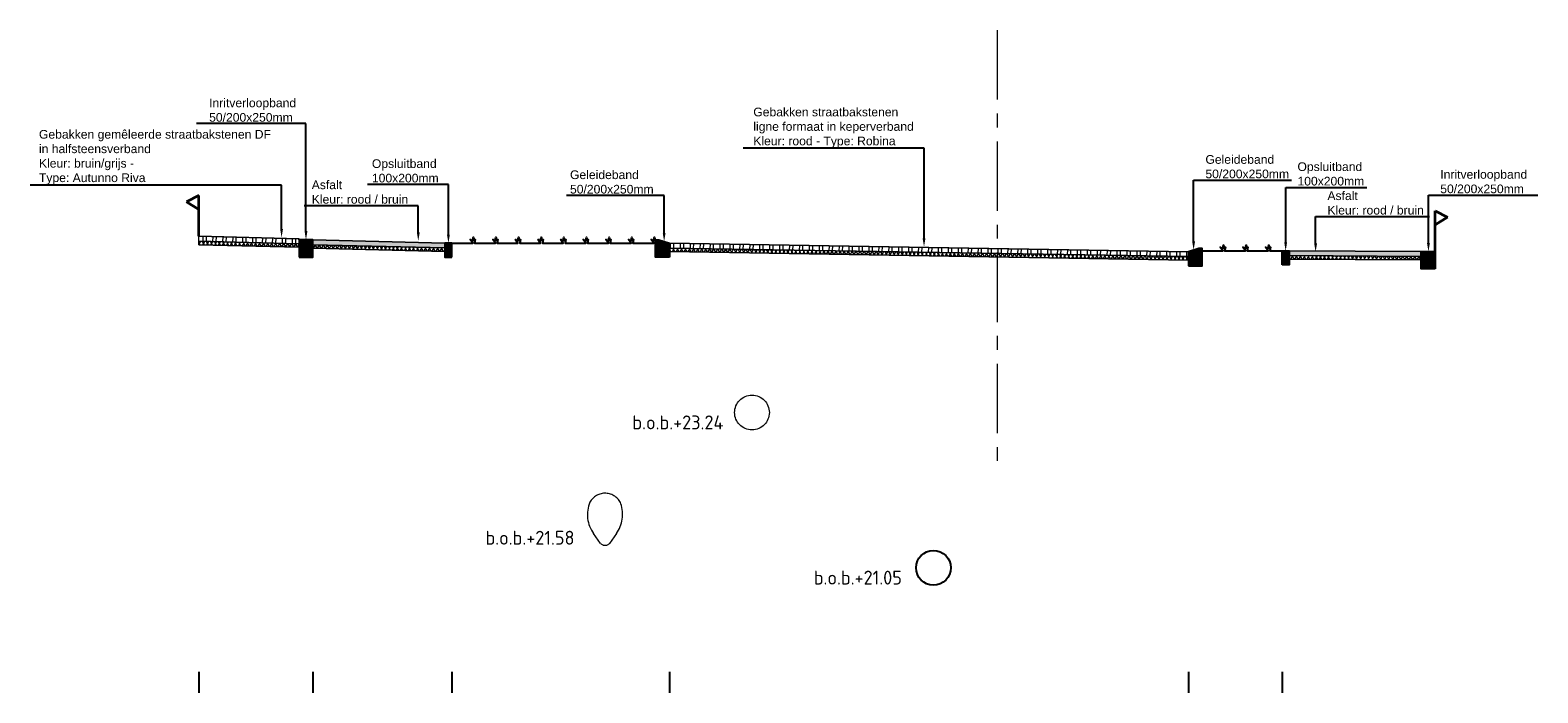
# Model space of a CAD drawing. Header units: metres. Extents: x 198530 to 198748, y 355169 to 355318.
# Tile 16 of 37: x 198605.84 to 198627.54, y 355241.5 to 355251.04. Entities that reach past the tile are written whole.
import ezdxf
from ezdxf import colors
from ezdxf.entities.mleader import LeaderData, LeaderLine
from ezdxf.math import Vec2, Vec3

# ---------------------------------------------------------------- set-up
doc = ezdxf.new("R2010")
doc.units = ezdxf.units.M
doc.linetypes.add('AM-AS', pattern=[16, 10, -2, 2, -2])
doc.linetypes.add('RI-GWA', pattern=[18.45, 6, -1.8, 1.75, -1.8, 1.75, -1.8, 1.75, -1.8])
doc.layers.get('Defpoints').update_dxf_attribs({"lineweight": 25})
for name, color, linetype, lineweight in [('B-WE-RI-GWA-BESTAANDE RIOLERING', 252, 'RI-GWA', 18), ('C3D-LABELS', 7, 'Continuous', 25), ('N-WE-AM-AS-G', 10, 'AM-AS', 18), ('N-WE-VH-VERHARDING_FUNDERING-G', 7, 'Continuous', 35), ('X-XX-AL-T25', 7, 'Continuous', 25)]:
    doc.layers.add(name, color=color, linetype=linetype, lineweight=lineweight)
for name, color, linetype in [('N-WE-AL-DETAIL-G', 7, 'Continuous'), ('N-WE-GROEN', 253, 'Continuous'), ('N-WE-RI-DWA-NIEUWE RIOLERING', 7, 'Continuous')]:
    doc.layers.add(name, color=color, linetype=linetype)
doc.styles.add('NLCS-ISO-M200-T25', font='NLCS-ISO.ttf', dxfattribs={"height": 0.5})
doc.styles.add('NLCS-ISO-M50-T25', font='NLCS-ISO.ttf', dxfattribs={"height": 0.125})
pattern_1 = [(60, (-3613.88653, -302.51122), (-0.0433012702, 0.025), []), (120, (-3613.88653, -302.51122), (-0.0433012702, -0.025), [])]

# ---------------------------------------------------------------- blocks, each defined once
blk = doc.blocks.new('Geleideband_5-20x25')
at = {"layer": 'N-WE-AL-DETAIL-G'}
h = blk.add_hatch(color=252, dxfattribs=at)
h.dxf.hatch_style = 1
h.paths.add_polyline_path([(0.2, -0.25), (0, -0.25), (0, 0), (0.05, 0), (0.2, -0.05)])
blk.add_lwpolyline([(0.2, -0.25), (0, -0.25), (0, 0), (0.05, 0), (0.2, -0.05)], close=True)
blk = doc.blocks.new('*U99')
at = {"lineweight": 9}
h = blk.add_hatch(dxfattribs=at)
h.set_pattern_fill('ANSI32', color=252, scale=0.015, angle=47)
h.paths.add_polyline_path([(0, 0), (-7.465, -0.187), (-7.465, -0.257), (0.001, -0.07)])
h = blk.add_hatch(dxfattribs=at)
h.set_pattern_fill('AVH-ASFALT', color=252, scale=0.05, pattern_type=2)
h.set_pattern_definition(pattern_1)
h.paths.add_polyline_path([(0.001, -0.07), (-7.465, -0.257), (-7.465, -0.307), (0.001, -0.12)])
for points in [[(0.001, -0.12), (-7.465, -0.307), (-7.466, -0.187), (0, 0)], [(0.001, -0.07), (-7.465, -0.257)]]:
    blk.add_lwpolyline(points, dxfattribs=at)
at = {"layer": 'Defpoints', "color": 6, "lineweight": 9}
for points in [[(0, 0), (-7.465, -0.187), (-7.465, -0.257), (0.001, -0.07)], [(0.001, -0.07), (-7.465, -0.257), (-7.465, -0.307), (0.001, -0.12)]]:
    blk.add_lwpolyline(points, close=True, dxfattribs=at)
blk = doc.blocks.new('Opsluitband_100x200')
at = {"layer": 'N-WE-AL-DETAIL-G'}
h = blk.add_hatch(color=252, dxfattribs=at)
h.dxf.hatch_style = 1
h.paths.add_polyline_path([(0.1, 0), (0, 0), (0, -0.2), (0.1, -0.2)])
blk.add_lwpolyline([(0, -0.2), (0, 0), (0.1, 0), (0.1, -0.2)], close=True)
blk = doc.blocks.new('*U103')
at = {"lineweight": 9}
h = blk.add_hatch(color=252, dxfattribs=at)
h.dxf.hatch_style = 1
h.paths.add_polyline_path([(0, 0), (-1.9, -0.048), (-1.899, -0.117), (0.001, -0.07)])
h = blk.add_hatch(dxfattribs=at)
h.set_pattern_fill('AVH-ASFALT', color=252, scale=0.05, pattern_type=2)
h.set_pattern_definition(pattern_1)
h.paths.add_polyline_path([(0.001, -0.07), (-1.899, -0.117), (-1.899, -0.167), (0.001, -0.12)])
for points in [[(0.001, -0.12), (-1.899, -0.167), (-1.9, -0.048), (0, 0)], [(0.001, -0.07), (-1.899, -0.117)]]:
    blk.add_lwpolyline(points, dxfattribs=at)
at = {"layer": 'Defpoints', "color": 6, "lineweight": 9}
for points in [[(0, 0), (-1.9, -0.048), (-1.899, -0.117), (0.001, -0.07)], [(0.001, -0.07), (-1.899, -0.117), (-1.899, -0.167), (0.001, -0.12)]]:
    blk.add_lwpolyline(points, close=True, dxfattribs=at)
blk = doc.blocks.new('Inritverloopband_20x25')
at = {"layer": 'N-WE-AL-DETAIL-G'}
h = blk.add_hatch(color=252, dxfattribs=at)
h.dxf.hatch_style = 1
h.paths.add_polyline_path([(0.2, -0.25), (0, -0.25), (0, 0), (0.2, 0)])
blk.add_lwpolyline([(0.2, -0.25), (0, -0.25), (0, 0), (0.2, 0)], close=True)
blk.add_lwpolyline([(0.2, 0), (0.2, 0.01)])
blk = doc.blocks.new('*U100')
at = {"lineweight": 9}
h = blk.add_hatch(dxfattribs=at)
h.set_pattern_fill('ANSI32', color=252, scale=0.015, angle=47)
h.paths.add_polyline_path([(0, 0), (-1.44, -0.036), (-1.439, -0.106), (0.001, -0.07)])
h = blk.add_hatch(dxfattribs=at)
h.set_pattern_fill('AVH-ASFALT', color=252, scale=0.05, pattern_type=2)
h.set_pattern_definition(pattern_1)
h.paths.add_polyline_path([(0.001, -0.07), (-1.439, -0.106), (-1.439, -0.156), (0.001, -0.12)])
for points in [[(0.001, -0.12), (-1.439, -0.156), (-1.44, -0.036), (0, 0)], [(0.001, -0.07), (-1.439, -0.106)]]:
    blk.add_lwpolyline(points, dxfattribs=at)
at = {"layer": 'Defpoints', "color": 6, "lineweight": 9}
for points in [[(0, 0), (-1.44, -0.036), (-1.439, -0.106), (0.001, -0.07)], [(0.001, -0.07), (-1.439, -0.106), (-1.439, -0.156), (0.001, -0.12)]]:
    blk.add_lwpolyline(points, close=True, dxfattribs=at)
blk = doc.blocks.new('OBJ_Grens')
at = {"layer": 'N-WE-VH-VERHARDING_FUNDERING-G'}
for p, q in [((0, 0), (0, 0.586)), ((0, 0.586), (0.179, 0.496)), ((0.179, 0.496), (0, 0.386))]:
    blk.add_line(p, q, dxfattribs=at)

msp = doc.modelspace()

# ---------------------------------------------------------------- linework, layer by layer
at = {"layer": 'B-WE-RI-GWA-BESTAANDE RIOLERING'}
msp.add_lwpolyline([(198614.05, 355243.654), (198613.95, 355243.798, -0.266628), (198613.897, 355244.247, -0.62829), (198614.343, 355244.227, -0.238625), (198614.28, 355243.798), (198614.18, 355243.654, -0.38881)], format="xyb", close=True, dxfattribs=at)
msp.add_circle((198616.229, 355245.539), 0.25, dxfattribs=at)
at = {"layer": 'C3D-LABELS', "color": 7, "linetype": 'Continuous', "lineweight": 25}
for p, q in [((198608.27, 355241.805), (198608.27, 355241.505)), ((198609.91, 355241.805), (198609.91, 355241.505)), ((198611.91, 355241.805), (198611.91, 355241.505)), ((198615.04, 355241.805), (198615.04, 355241.505)), ((198622.51, 355241.805), (198622.51, 355241.505)), ((198623.86, 355241.805), (198623.86, 355241.505))]:
    msp.add_line(p, q, dxfattribs=at)
at = {"layer": 'N-WE-AM-AS-G', "ltscale": 0.1}
msp.add_lwpolyline([(198619.76, 355251.042), (198619.76, 355244.799)], dxfattribs=at)
at = {"layer": 'N-WE-GROEN'}
for points in [[(198611.91, 355247.975), (198612.21, 355247.975), (198612.173, 355248.031), (198612.208, 355248.011), (198612.219, 355248.065), (198612.23, 355248.01), (198612.245, 355248.031), (198612.236, 355247.975), (198612.536, 355247.975), (198612.499, 355248.031), (198612.534, 355248.011), (198612.544, 355248.065), (198612.556, 355248.01), (198612.571, 355248.031), (198612.561, 355247.975), (198612.861, 355247.975), (198612.824, 355248.031), (198612.86, 355248.011), (198612.87, 355248.065), (198612.882, 355248.01), (198612.897, 355248.031), (198612.887, 355247.975), (198613.187, 355247.975), (198613.15, 355248.031), (198613.185, 355248.011), (198613.195, 355248.065), (198613.207, 355248.01), (198613.222, 355248.031), (198613.213, 355247.975), (198613.513, 355247.975), (198613.476, 355248.031), (198613.511, 355248.011), (198613.521, 355248.065), (198613.533, 355248.01), (198613.548, 355248.031), (198613.538, 355247.975), (198613.76, 355247.975)], [(198613.538, 355247.975), (198613.838, 355247.975), (198613.801, 355248.031), (198613.837, 355248.011), (198613.847, 355248.065), (198613.859, 355248.01), (198613.873, 355248.031), (198613.864, 355247.975), (198614.164, 355247.975), (198614.127, 355248.031), (198614.162, 355248.011), (198614.172, 355248.065), (198614.184, 355248.01), (198614.199, 355248.031), (198614.189, 355247.975), (198614.489, 355247.975), (198614.452, 355248.031), (198614.488, 355248.011), (198614.498, 355248.065), (198614.51, 355248.01), (198614.525, 355248.031), (198614.515, 355247.975), (198614.815, 355247.975), (198614.778, 355248.031), (198614.813, 355248.011), (198614.824, 355248.065), (198614.835, 355248.01)], [(198622.706, 355247.865), (198623.006, 355247.865), (198622.969, 355247.921), (198623.005, 355247.901), (198623.015, 355247.955), (198623.027, 355247.9), (198623.042, 355247.921), (198623.032, 355247.865), (198623.332, 355247.865), (198623.295, 355247.921), (198623.33, 355247.901), (198623.341, 355247.955), (198623.352, 355247.9), (198623.367, 355247.921), (198623.358, 355247.865), (198623.658, 355247.865), (198623.621, 355247.921), (198623.656, 355247.901), (198623.666, 355247.955), (198623.678, 355247.9), (198623.693, 355247.921), (198623.683, 355247.865), (198623.86, 355247.865)]]:
    msp.add_lwpolyline(points, dxfattribs=at)
at = {"layer": 'N-WE-RI-DWA-NIEUWE RIOLERING'}
msp.add_circle((198618.84, 355243.305), 0.25, dxfattribs=at)

# ---------------------------------------------------------------- block references
at = {"layer": 'N-WE-AL-DETAIL-G', "xscale": -1}
for name, p in [('OBJ_Grens', (198608.27, 355248.075)), ('Inritverloopband_20x25', (198609.91, 355248.025)), ('Opsluitband_100x200', (198611.91, 355247.975)), ('Geleideband_5-20x25', (198622.71, 355247.902))]:
    msp.add_blockref(name, p, dxfattribs=at)
at = {"layer": 'N-WE-AL-DETAIL-G'}
for name, p in [('OBJ_Grens', (198626.06, 355247.855)), ('Geleideband_5-20x25', (198614.84, 355248.025)), ('Opsluitband_100x200', (198623.86, 355247.865)), ('Inritverloopband_20x25', (198625.86, 355247.855))]:
    msp.add_blockref(name, p, dxfattribs=at)
at = {"layer": 'N-WE-AL-DETAIL-G', "xscale": -1}
for name, p, rotation in [('*U100', (198608.27, 355248.075), 359.9681593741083), ('*U103', (198609.91, 355248.025), 0.0003928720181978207), ('*U99', (198615.043, 355247.975), 0.5083927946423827)]:
    msp.add_blockref(name, p, dxfattribs=dict(at, rotation=rotation))
at = {"layer": 'N-WE-AL-DETAIL-G', "rotation": 358.1911115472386}
msp.add_blockref('*U103', (198625.861, 355247.855), dxfattribs=at)

# ---------------------------------------------------------------- texts
at = {"layer": 'B-WE-RI-GWA-BESTAANDE RIOLERING', "char_height": 0.2, "attachment_point": 1, "style": 'NLCS-ISO-M200-T25'}
for s, insert in [('b.o.b.+23.24', (198614.507, 355245.497)), ('b.o.b.+21.58', (198612.393, 355243.837))]:
    msp.add_mtext_dynamic_manual_height_columns(s, width=1.70356, gutter_width=2.5, heights=[0.543], dxfattribs=dict(at, insert=insert))
at = {"layer": 'N-WE-RI-DWA-NIEUWE RIOLERING', "insert": (198617.118, 355243.263), "char_height": 0.2, "attachment_point": 1, "style": 'NLCS-ISO-M200-T25'}
msp.add_mtext_dynamic_manual_height_columns('b.o.b.+21.05', width=1.70356, gutter_width=2.5, heights=[0.543], dxfattribs=at)

# ---------------------------------------------------------------- leaders
at = {"layer": 'X-XX-AL-T25'}
ml = msp.add_multileader_mtext('Standard', dxfattribs=at)
ml.set_content('{\\fArial|b0|i0|c0|p34;Inritverloopband \\P50/200x250mm}', color=256, style='NLCS-ISO-M50-T25')
ml.set_leader_properties(color=256, linetype='ByLayer', lineweight=-1)
ml.build(insert=Vec2(0, 0))
ml.multileader.update_dxf_attribs({"text_left_attachment_type": 5, "text_right_attachment_type": 5, "dogleg_length": 0.125, "arrow_head_size": 0.125})
ctx = ml.context
ctx.base_point, ctx.char_height, ctx.arrow_head_size, ctx.landing_gap_size, ctx.plane_origin = Vec3(198608.371, 355249.697), 0.125, 0.125, 0.045, Vec3(198610.329, 355248.372)
ctx.left_attachment, ctx.right_attachment = 5, 5
notes = []
notes.append((ctx, [(1, (1, 1, 0), (198609.81, 355249.697), (-1, 0), 0.125, [(0, [(198609.81, 355248.025)], 0, [])])]))
ctx.mtext.insert, ctx.mtext.flow_direction = Vec3(198608.416, 355250.058), 5
ml = msp.add_multileader_mtext('Standard', dxfattribs=at)
ml.set_content('{\\fArial|b0|i0|c0|p34;Gebakken straatbakstenen \\Pligne formaat in keperverband\\PKleur: rood - Type: Robina}', color=256, style='NLCS-ISO-M50-T25')
ml.set_leader_properties(color=256, linetype='ByLayer', lineweight=-1)
ml.build(insert=Vec2(0, 0))
ml.multileader.update_dxf_attribs({"text_left_attachment_type": 5, "text_right_attachment_type": 5, "dogleg_length": 0.125, "arrow_head_size": 0.125})
ctx = ml.context
ctx.base_point, ctx.char_height, ctx.arrow_head_size, ctx.landing_gap_size, ctx.plane_origin = Vec3(198616.203, 355249.344), 0.125, 0.125, 0.045, Vec3(198619.224, 355248.271)
ctx.left_attachment, ctx.right_attachment = 5, 5
notes.append((ctx, [(1, (1, 1, 0), (198618.705, 355249.344), (-1, 0), 0.125, [(0, [(198618.705, 355247.923)], 0, [])])]))
ctx.mtext.insert, ctx.mtext.flow_direction = Vec3(198616.248, 355249.927), 5
ml = msp.add_multileader_mtext('Standard', dxfattribs=at)
ml.set_content('{\\fArial|b0|i0|c0|p34;Gebakken gemêleerde straatbakstenen DF \\Pin halfsteensverband\\PKleur: bruin/grijs - \\PType: Autunno Riva}', color=256, style='NLCS-ISO-M50-T25')
ml.set_leader_properties(color=256, linetype='ByLayer', lineweight=-1)
ml.build(insert=Vec2(0, 0))
ml.multileader.update_dxf_attribs({"text_left_attachment_type": 5, "text_right_attachment_type": 5, "dogleg_length": 0.125, "arrow_head_size": 0.125})
ctx = ml.context
ctx.base_point, ctx.char_height, ctx.arrow_head_size, ctx.landing_gap_size, ctx.plane_origin = Vec3(198605.922, 355248.813), 0.125, 0.125, 0.045, Vec3(198607.902, 355248.346)
ctx.left_attachment, ctx.right_attachment = 5, 5
notes.append((ctx, [(1, (1, 1, 0), (198609.459, 355248.813), (-1, 0), 0.125, [(0, [(198609.459, 355248.056)], 0, [])])]))
ctx.mtext.insert, ctx.mtext.flow_direction = Vec3(198605.967, 355249.606), 5
ml = msp.add_multileader_mtext('Standard', dxfattribs=at)
ml.set_content('{\\fArial|b0|i0|c0|p34;Geleideband\\P50/200x250mm}', color=256, style='NLCS-ISO-M50-T25')
ml.set_leader_properties(color=256, linetype='ByLayer', lineweight=-1)
ml.build(insert=Vec2(0, 0))
ml.multileader.update_dxf_attribs({"text_left_attachment_type": 5, "text_right_attachment_type": 5, "dogleg_length": 0.125, "arrow_head_size": 0.125})
ctx = ml.context
ctx.base_point, ctx.char_height, ctx.arrow_head_size, ctx.landing_gap_size, ctx.plane_origin = Vec3(198622.71, 355248.882), 0.125, 0.125, 0.045, Vec3(198623.104, 355248.225)
ctx.left_attachment, ctx.right_attachment = 5, 5
notes.append((ctx, [(0, (1, 1, 0), (198622.585, 355248.882), (1, 0), 0.125, [(0, [(198622.585, 355247.877)], 0, [])])]))
ctx.mtext.insert, ctx.mtext.flow_direction = Vec3(198622.755, 355249.244), 5
ml = msp.add_multileader_mtext('Standard', dxfattribs=at)
ml.set_content('{\\fArial|b0|i0|c0|p34;Opsluitband\\P100x200mm}', color=256, style='NLCS-ISO-M50-T25')
ml.set_leader_properties(color=256, linetype='ByLayer', lineweight=-1)
ml.build(insert=Vec2(0, 0))
ml.multileader.update_dxf_attribs({"text_left_attachment_type": 5, "text_right_attachment_type": 5, "dogleg_length": 0.125, "arrow_head_size": 0.125})
ctx = ml.context
ctx.base_point, ctx.char_height, ctx.arrow_head_size, ctx.landing_gap_size, ctx.plane_origin = Vec3(198610.714, 355248.823), 0.125, 0.125, 0.045, Vec3(198612.379, 355248.322)
ctx.left_attachment, ctx.right_attachment = 5, 5
notes.append((ctx, [(1, (1, 1, 0), (198611.86, 355248.823), (-1, 0), 0.125, [(0, [(198611.86, 355247.975)], 0, [])])]))
ctx.mtext.insert, ctx.mtext.flow_direction = Vec3(198610.759, 355249.184), 5
ml = msp.add_multileader_mtext('Standard', dxfattribs=at)
ml.set_content('{\\fArial|b0|i0|c0|p34;Geleideband\\P50/200x250mm}', color=256, style='NLCS-ISO-M50-T25')
ml.set_leader_properties(color=256, linetype='ByLayer', lineweight=-1)
ml.build(insert=Vec2(0, 0))
ml.multileader.update_dxf_attribs({"text_left_attachment_type": 5, "text_right_attachment_type": 5, "dogleg_length": 0.125, "arrow_head_size": 0.125})
ctx = ml.context
ctx.base_point, ctx.char_height, ctx.arrow_head_size, ctx.landing_gap_size, ctx.plane_origin = Vec3(198613.565, 355248.661), 0.125, 0.125, 0.045, Vec3(198615.485, 355248.347)
ctx.left_attachment, ctx.right_attachment = 5, 5
notes.append((ctx, [(1, (1, 1, 0), (198614.965, 355248.661), (-1, 0), 0.125, [(0, [(198614.965, 355248)], 0, [])])]))
ctx.mtext.insert, ctx.mtext.flow_direction = Vec3(198613.61, 355249.024), 5
ml = msp.add_multileader_mtext('Standard', dxfattribs=at)
ml.set_content('{\\fArial|b0|i0|c0|p34;Opsluitband\\P100x200mm}', color=256, style='NLCS-ISO-M50-T25')
ml.set_leader_properties(color=256, linetype='ByLayer', lineweight=-1)
ml.build(insert=Vec2(0, 0))
ml.multileader.update_dxf_attribs({"text_left_attachment_type": 5, "text_right_attachment_type": 5, "dogleg_length": 0.125, "arrow_head_size": 0.125})
ctx = ml.context
ctx.base_point, ctx.char_height, ctx.arrow_head_size, ctx.landing_gap_size, ctx.plane_origin = Vec3(198624.035, 355248.779), 0.125, 0.125, 0.045, Vec3(198624.429, 355248.212)
ctx.left_attachment, ctx.right_attachment = 5, 5
notes.append((ctx, [(0, (1, 1, 0), (198623.91, 355248.779), (1, 0), 0.125, [(0, [(198623.91, 355247.865)], 0, [])])]))
ctx.mtext.insert, ctx.mtext.flow_direction = Vec3(198624.08, 355249.14), 5
ml = msp.add_multileader_mtext('Standard', dxfattribs=at)
ml.set_content('{\\fArial|b0|i0|c0|p34;Inritverloopband \\P50/200x250mm}', color=256, style='NLCS-ISO-M50-T25')
ml.set_leader_properties(color=256, linetype='ByLayer', lineweight=-1)
ml.build(insert=Vec2(0, 0))
ml.multileader.update_dxf_attribs({"text_left_attachment_type": 5, "text_right_attachment_type": 5, "dogleg_length": 0.125, "arrow_head_size": 0.125})
ctx = ml.context
ctx.base_point, ctx.char_height, ctx.arrow_head_size, ctx.landing_gap_size, ctx.plane_origin = Vec3(198626.09, 355248.669), 0.125, 0.125, 0.045, Vec3(198626.484, 355248.201)
ctx.left_attachment, ctx.right_attachment = 5, 5
notes.append((ctx, [(0, (1, 1, 0), (198625.965, 355248.669), (1, 0), 0.125, [(0, [(198625.965, 355247.853)], 0, [])])]))
ctx.mtext.insert, ctx.mtext.flow_direction = Vec3(198626.135, 355249.029), 5
ml = msp.add_multileader_mtext('Standard', dxfattribs=at)
ml.set_content('{\\fArial|b0|i0|c0|p34;Asfalt\\PKleur: rood / bruin}', color=256, style='NLCS-ISO-M50-T25')
ml.set_leader_properties(color=256, linetype='ByLayer', lineweight=-1)
ml.build(insert=Vec2(0, 0))
ml.multileader.update_dxf_attribs({"text_left_attachment_type": 5, "text_right_attachment_type": 5, "dogleg_length": 0.125, "arrow_head_size": 0.125})
ctx = ml.context
ctx.base_point, ctx.char_height, ctx.arrow_head_size, ctx.landing_gap_size, ctx.plane_origin = Vec3(198609.848, 355248.516), 0.125, 0.125, 0.045, Vec3(198611.945, 355248.372)
ctx.left_attachment, ctx.right_attachment = 5, 5
notes.append((ctx, [(1, (1, 1, 0), (198611.426, 355248.516), (-1, 0), 0.125, [(0, [(198611.426, 355248.007)], 0, [])])]))
ctx.mtext.insert, ctx.mtext.flow_direction = Vec3(198609.893, 355248.879), 5
ml = msp.add_multileader_mtext('Standard', dxfattribs=at)
ml.set_content('{\\fArial|b0|i0|c0|p34;Asfalt\\PKleur: rood / bruin}', color=256, style='NLCS-ISO-M50-T25')
ml.set_leader_properties(color=256, linetype='ByLayer', lineweight=-1)
ml.build(insert=Vec2(0, 0))
ml.multileader.update_dxf_attribs({"text_left_attachment_type": 5, "text_right_attachment_type": 5, "dogleg_length": 0.125, "arrow_head_size": 0.125})
ctx = ml.context
ctx.base_point, ctx.char_height, ctx.arrow_head_size, ctx.landing_gap_size, ctx.plane_origin = Vec3(198624.466, 355248.359), 0.125, 0.125, 0.045, Vec3(198624.86, 355248.194)
ctx.left_attachment, ctx.right_attachment = 5, 5
notes.append((ctx, [(0, (1, 1, 0), (198624.341, 355248.359), (1, 0), 0.125, [(0, [(198624.341, 355247.847)], 0, [])])]))
ctx.mtext.insert, ctx.mtext.flow_direction = Vec3(198624.511, 355248.722), 5
for ctx, leaders in notes:
    for number, flags, end, landing, length, lines in leaders:
        leader = LeaderData()
        leader.index, (leader.has_last_leader_line, leader.has_dogleg_vector, leader.attachment_direction) = number, flags
        leader.last_leader_point, leader.dogleg_vector, leader.dogleg_length = Vec3(end), Vec3(landing), length
        for number, points, colour, breaks in lines:
            line = LeaderLine()
            line.index, line.vertices, line.color, line.breaks = number, Vec3.list(points), colors.encode_raw_color(colour), breaks
            leader.lines.append(line)
        ctx.leaders.append(leader)

doc.saveas('drawing.dxf')
